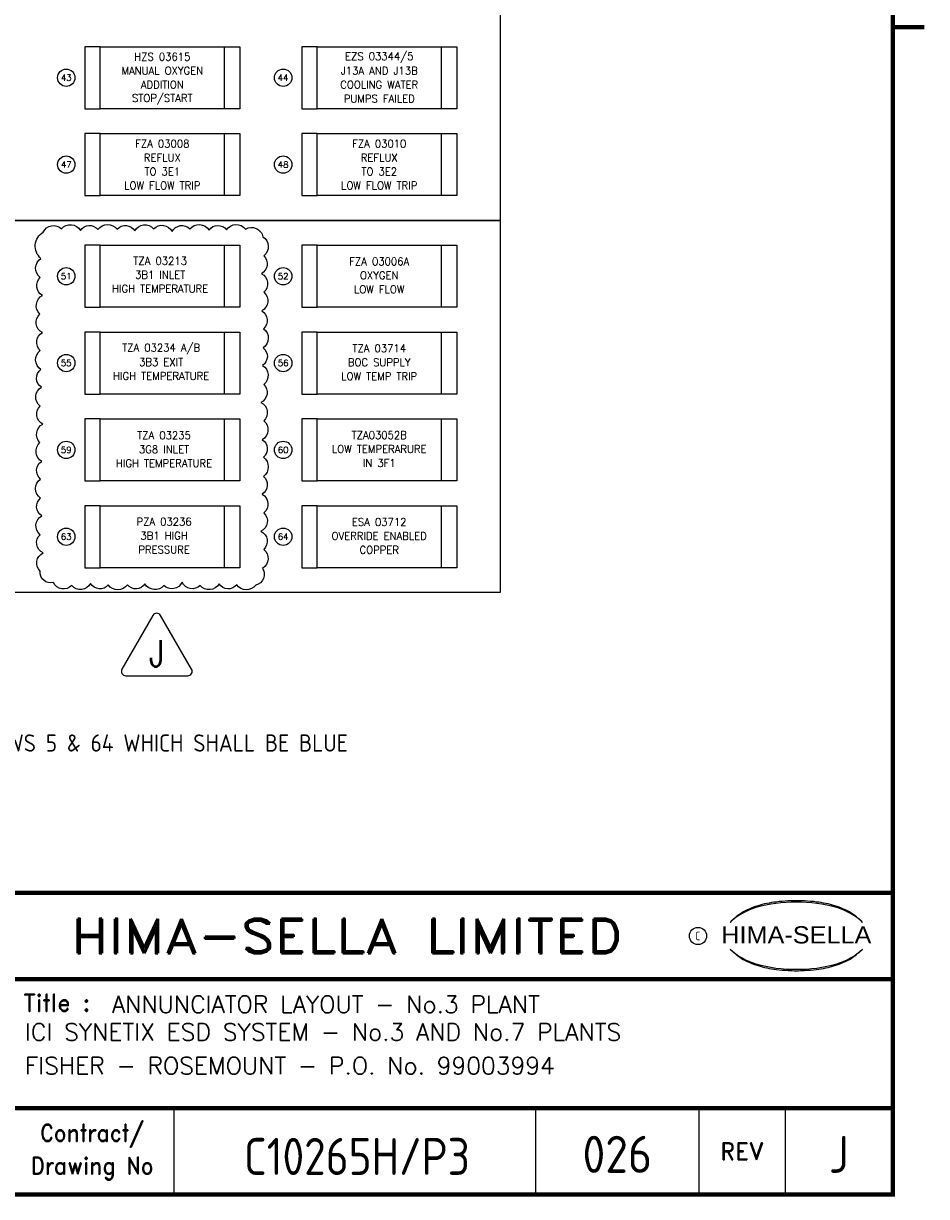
# Model space of a CAD drawing. Extents: x 142 to 4084, y 2 to 2754.
# Tile 3 of 5: x 3035 to 4084, y 2 to 1364. Entities that reach past the tile are written whole.
import ezdxf
from ezdxf.enums import TextEntityAlignment as Align

# ---------------------------------------------------------------- set-up
doc = ezdxf.new("R2010")
doc.units = 0
doc.header["$LTSCALE"] = 5
doc.header["$MEASUREMENT"] = 0
doc.layers.get('0').update_dxf_attribs({"color": 41, "linetype": 'CONTINUOUS'})
for name, color, linetype in [('00-DRG_FRAME', 12, 'CONTINUOUS'), ('01-DRAW', 7, 'CONTINUOUS'), ('02-TEXT', 2, 'CONTINUOUS'), ('03-DIM', 3, 'CONTINUOUS'), ('04-OUTLINE', 6, 'CONTINUOUS')]:
    doc.layers.add(name, color=color, linetype=linetype)
doc.styles.add('ARIAL', font='arial.ttf', dxfattribs={"height": 2.5})
doc.styles.add('ISO', font='iso.shx')
doc.styles.add('ROMAND', font='ROMAND')
doc.styles.add('ROMANS', font='romans.shx')

# ---------------------------------------------------------------- blocks, each defined once
blk = doc.blocks.new('TRI-J')
at = {"layer": '01-DRAW'}
blk.add_lwpolyline([(-0.26, 2.55), (-2.338, -1.05, 0.57735), (-2.078, -1.5), (2.078, -1.5, 0.57735), (2.338, -1.05), (0.26, 2.55, 0.57735)], format="xyb", close=True, dxfattribs=at)
at = {"layer": '02-TEXT', "color": 2, "style": 'ROMANS', "width": 0.8}
blk.add_text('J', height=1.8, dxfattribs=at).set_placement((0, 0), align=Align.MIDDLE)

msp = doc.modelspace()

# ---------------------------------------------------------------- linework, layer by layer
at = {"layer": '00-DRG_FRAME'}
for p, q in [((3210, 105), (3210, 5)), ((3630, 105), (3630, 5)), ((3820, 5), (3820, 105)), ((3920, 105), (3920, 5))]:
    msp.add_line(p, q, dxfattribs=at)
at = {"layer": '00-DRG_FRAME', "const_width": 5}
msp.add_lwpolyline([(145, 5), (4045, 5), (4045, 2715), (145, 2715)], close=True, dxfattribs=at)
for points in [[(4045, 1360), (4081.8, 1360)], [(4045, 355), (145, 355)], [(4045, 255), (3020, 255)], [(2650, 105), (4045, 105)]]:
    msp.add_lwpolyline(points, dxfattribs=at)
at = {"layer": '00-DRG_FRAME', "color": 3}
msp.add_circle((3818.79461451, 305), 10, dxfattribs=at)
for centre, radius, start, end in [((3930.99148851, 184.96485945), 159.36671337, 89.2698165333, 106.3911159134), ((3920.9777299, 235.15009305), 109.85912447, 96.0145819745, 107.3202667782), ((3932.93304037, 163.09919754), 182.81755791, 92.8916818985, 97.3733636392), ((3932.41907206, 188.6443861), 157.28087651, 89.7804853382, 93.1737902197), ((3935.05335102, 184.96485945), 159.36671337, 73.6088840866, 90.7301834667), ((3933.62576746, 188.6443861), 157.28087651, 86.8262097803, 90.2195146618), ((3933.11179916, 163.09919754), 182.81755791, 82.6266363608, 87.1083181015), ((3945.06710962, 235.15009305), 109.85912447, 72.6797332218, 83.9854180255), ((3906.04025799, 268.2771687), 72.4006086, 106.0531744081, 133.5023953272), ((3901.14935026, 281.00053478), 59.80424395, 122.2440461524, 131.6153874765), ((3897.52046972, 287.81882565), 52.10443277, 111.8205600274, 122.8668023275), ((3917.77240613, 246.9924328), 97.60061234, 107.5930557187, 113.9451517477), ((3948.27243339, 246.9924328), 97.60061234, 66.0548482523, 72.4069442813), ((3960.00458153, 268.2771687), 72.4006086, 46.4976046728, 73.9468255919), ((3968.52436981, 287.81882565), 52.10443277, 57.1331976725, 68.1794399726), ((3964.89548927, 281.00053478), 59.80424395, 48.3846125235, 57.7559538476), ((3908.7625018, 270.13532561), 72.99930144, 130.4190344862, 136.0570054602), ((3957.28233772, 270.13532561), 72.99930144, 43.9429945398, 49.5809655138), ((3908.7625018, 340.44984), 72.99930144, 223.9429945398, 229.5809655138), ((3906.04025799, 342.3079969), 72.4006086, 226.4976046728, 253.9468255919), ((3960.00458153, 342.3079969), 72.4006086, 286.0531744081, 313.5023953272), ((3957.28233772, 340.44984), 72.99930144, 310.4190344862, 316.0570054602), ((3901.14935026, 329.58463082), 59.80424395, 228.3846125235, 237.7559538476), ((3897.52046972, 322.76633996), 52.10443277, 237.1331976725, 248.1794399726), ((3917.77240613, 363.59273281), 97.60061234, 246.0548482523, 252.4069442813), ((3930.99148851, 425.62030616), 159.36671337, 253.6088840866, 270.7301834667), ((3935.05335102, 425.62030616), 159.36671337, 269.2698165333, 286.3911159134), ((3948.27243339, 363.59273281), 97.60061234, 287.5930557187, 293.9451517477), ((3968.52436981, 322.76633996), 52.10443277, 291.8205600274, 302.8668023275), ((3964.89548927, 329.58463082), 59.80424395, 302.2440461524, 311.6153874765), ((3920.9777299, 375.43507256), 109.85912447, 252.6797332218, 263.9854180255), ((3932.93304037, 447.48596807), 182.81755791, 262.6266363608, 267.1083181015), ((3932.41907206, 421.94077951), 157.28087651, 266.8262097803, 270.2195146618), ((3933.62576746, 421.94077951), 157.28087651, 269.7804853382, 273.1737902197), ((3933.11179916, 447.48596807), 182.81755791, 272.8916818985, 277.3733636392), ((3945.06710962, 375.43507256), 109.85912447, 276.0145819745, 287.3202667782)]:
    msp.add_arc(centre, radius, start, end, dxfattribs=at)
at = {"layer": '01-DRAW'}
msp.add_line((3965, 5), (3964, 5), dxfattribs=at)
for points in [[(2552.08, 1135.7), (2552.08, 1567.7), (3588.88, 1567.7), (3588.88, 1135.7)], [(3124.48, 1265.3), (3124.48, 1337.3), (3268.48, 1337.3), (3268.48, 1265.3)], [(3376.48, 1265.3), (3376.48, 1337.3), (3520.48, 1337.3), (3520.48, 1265.3)], [(3124.48, 1164.5), (3124.48, 1236.5), (3268.48, 1236.5), (3268.48, 1164.5)], [(3376.48, 1164.5), (3376.48, 1236.5), (3520.48, 1236.5), (3520.48, 1164.5)], [(2552.08, 703.7), (2552.08, 1135.7), (3588.88, 1135.7), (3588.88, 703.7)], [(3124.48, 1034.9), (3124.48, 1106.9), (3268.48, 1106.9), (3268.48, 1034.9)], [(3376.48, 1034.9), (3376.48, 1106.9), (3520.48, 1106.9), (3520.48, 1034.9)], [(3124.48, 934.1), (3124.48, 1006.1), (3268.48, 1006.1), (3268.48, 934.1)], [(3376.48, 934.1), (3376.48, 1006.1), (3520.48, 1006.1), (3520.48, 934.1)], [(3124.48, 833.3), (3124.48, 905.3), (3268.48, 905.3), (3268.48, 833.3)], [(3376.48, 833.3), (3376.48, 905.3), (3520.48, 905.3), (3520.48, 833.3)], [(3124.48, 732.5), (3124.48, 804.5), (3268.48, 804.5), (3268.48, 732.5)], [(3376.48, 732.5), (3376.48, 804.5), (3520.48, 804.5), (3520.48, 732.5)]]:
    msp.add_lwpolyline(points, close=True, dxfattribs=at)
msp.add_lwpolyline([(3058.23647513, 1122.04083412, -0.52056705), (3079.37470818, 1125.84325112, -0.52056705), (3101.35987478, 1124.01466493, -0.52056705), (3121.7716709, 1125.0421058, -0.52056705), (3143.98568514, 1125.34915377, -0.52056705), (3164.51946128, 1123.51070488, -0.52056705), (3186.32398755, 1125.92621773, -0.52056705), (3207.76311797, 1122.65912737, -0.52056705), (3228.61030362, 1125.69479502, -0.52056705), (3250.72558524, 1124.46636208, -0.52056705), (3271.08475503, 1124.67536319, -0.52056705), (3293.24658864, 1125.59428617, -0.52056705), (3313.30295201, 1116.70629133, -0.52056705), (3314.26853583, 1094.55059934, -0.52056705), (3311.57197396, 1073.80899243, -0.52056705), (3314.59973134, 1052.25392071, -0.52056705), (3311.93528425, 1030.5429594, -0.52056705), (3314.12107418, 1009.93506305, -0.52056705), (3313.54858275, 987.73724855, -0.52056705), (3312.87491855, 967.35678414, -0.52056705), (3314.44503997, 945.30901863, -0.52056705), (3310.97153116, 924.30479681, -0.52056705), (3314.54533246, 903.0307053, -0.52056705), (3312.46076198, 881.11761295, -0.52056705), (3313.84058578, 860.66147877, -0.52056705), (3313.8817738, 838.44105056, -0.52056705), (3312.39315979, 817.96855374, -0.52056705), (3314.55646176, 796.07969283, -0.52056705), (3311.05447022, 774.76523836, -0.52056705), (3314.42512578, 753.80005821, -0.52056705), (3312.93551009, 731.73483881, -0.52056705), (3305.13964211, 712.3488923, -0.52056705), (3282.9302792, 712.7505967, -0.52056705), (3262.53114222, 713.6521053, -0.52056705), (3240.52257735, 711.9153559, -0.52056705), (3219.43348716, 715.60113599, -0.52056705), (3198.24587666, 711.87960992, -0.52056705), (3176.28531164, 713.79971788, -0.52056705), (3155.85920464, 712.64652176, -0.52056705), (3133.64178182, 712.4341831, -0.52056705), (3113.13131968, 714.14823085, -0.52056705), (3091.29567627, 711.82223446, -0.52056705), (3069.89998056, 715.17355605, -0.52056705), (3054.47932419, 728.56717236, -0.52056705), (3058.01232125, 749.59459078, -0.52056705), (3054.3970552, 770.84488128, -0.52056705), (3056.43580584, 792.7716248, -0.52056705), (3055.11920576, 813.21883188, -0.52056705), (3055.03020951, 835.43882908, -0.52056705), (3056.58187602, 855.92139142, -0.52056705), (3054.37300777, 877.79577729, -0.52056705), (3057.83311219, 899.13328132, -0.52056705), (3054.52235342, 920.07634117, -0.52056705), (3055.96515502, 942.15126899, -0.52056705), (3055.46503154, 962.52115138, -0.52056705), (3054.7628633, 984.70747449, -0.52056705), (3057.1176288, 1005.35630515, -0.52056705), (3054.33262243, 1027.01813819, -0.52056705), (3057.24170588, 1048.62673211, -0.52056705), (3054.71250247, 1069.32122736, -0.52056705), (3055.54891891, 1091.49316486, -0.52056705)], format="xyb", close=True, dxfattribs=at)
at = {"layer": '02-TEXT'}
msp.add_line((3965, 5), (3964, 5), dxfattribs=at)
at = {"layer": '03-DIM'}
msp.add_line((3965, 5), (3964, 5), dxfattribs=at)
for points in [[(3124.48, 1337.3), (3106.48, 1337.3), (3106.48, 1265.3), (3124.48, 1265.3)], [(3268.48, 1337.3), (3286.48, 1337.3), (3286.48, 1265.3), (3268.48, 1265.3)], [(3376.48, 1337.3), (3358.48, 1337.3), (3358.48, 1265.3), (3376.48, 1265.3)], [(3520.48, 1337.3), (3538.48, 1337.3), (3538.48, 1265.3), (3520.48, 1265.3)], [(3124.48, 1236.5), (3106.48, 1236.5), (3106.48, 1164.5), (3124.48, 1164.5)], [(3268.48, 1236.5), (3286.48, 1236.5), (3286.48, 1164.5), (3268.48, 1164.5)], [(3376.48, 1236.5), (3358.48, 1236.5), (3358.48, 1164.5), (3376.48, 1164.5)], [(3520.48, 1236.5), (3538.48, 1236.5), (3538.48, 1164.5), (3520.48, 1164.5)], [(3124.48, 1106.9), (3106.48, 1106.9), (3106.48, 1034.9), (3124.48, 1034.9)], [(3268.48, 1106.9), (3286.48, 1106.9), (3286.48, 1034.9), (3268.48, 1034.9)], [(3376.48, 1106.9), (3358.48, 1106.9), (3358.48, 1034.9), (3376.48, 1034.9)], [(3520.48, 1106.9), (3538.48, 1106.9), (3538.48, 1034.9), (3520.48, 1034.9)], [(3124.48, 1006.1), (3106.48, 1006.1), (3106.48, 934.1), (3124.48, 934.1)], [(3268.48, 1006.1), (3286.48, 1006.1), (3286.48, 934.1), (3268.48, 934.1)], [(3376.48, 1006.1), (3358.48, 1006.1), (3358.48, 934.1), (3376.48, 934.1)], [(3520.48, 1006.1), (3538.48, 1006.1), (3538.48, 934.1), (3520.48, 934.1)], [(3124.48, 905.3), (3106.48, 905.3), (3106.48, 833.3), (3124.48, 833.3)], [(3268.48, 905.3), (3286.48, 905.3), (3286.48, 833.3), (3268.48, 833.3)], [(3376.48, 905.3), (3358.48, 905.3), (3358.48, 833.3), (3376.48, 833.3)], [(3520.48, 905.3), (3538.48, 905.3), (3538.48, 833.3), (3520.48, 833.3)], [(3124.48, 804.5), (3106.48, 804.5), (3106.48, 732.5), (3124.48, 732.5)], [(3268.48, 804.5), (3286.48, 804.5), (3286.48, 732.5), (3268.48, 732.5)], [(3376.48, 804.5), (3358.48, 804.5), (3358.48, 732.5), (3376.48, 732.5)], [(3520.48, 804.5), (3538.48, 804.5), (3538.48, 732.5), (3520.48, 732.5)]]:
    msp.add_lwpolyline(points, dxfattribs=at)
for centre in [(3084.88, 1301.3), (3336.88, 1301.3), (3084.88, 1200.5), (3336.88, 1200.5), (3084.88, 1070.9), (3336.88, 1070.9), (3084.88, 970.1), (3336.88, 970.1), (3084.88, 869.3), (3336.88, 869.3), (3084.88, 768.5), (3336.88, 768.5)]:
    msp.add_circle(centre, 10.08, dxfattribs=at)
at = {"layer": '04-OUTLINE'}
msp.add_line((3965, 5), (3964, 5), dxfattribs=at)

# ---------------------------------------------------------------- block references
at = {"layer": '01-DRAW', "xscale": 17.28572260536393, "yscale": 17.28572260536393, "zscale": 17.28572260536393}
msp.add_blockref('TRI-J', (3190.03915713, 632.94949825), dxfattribs=at)

# ---------------------------------------------------------------- texts
at = {"char_height": 20, "attachment_point": 1, "style": 'ROMANS'}
for s, insert, width in [('ANNUNCIATOR LAYOUT - No.3 PLANT', (3137.97447061, 235.58661188), 870.63), ('ICI SYNETIX ESD SYSTEM - No.3 AND No.7 PLANTS', (3037.02520047, 203.47285877), 976.25), ('FISHER - ROSEMOUNT - P.O. No. 99003994', (3037.02520047, 164.37972953), 884.41)]:
    msp.add_mtext(s, dxfattribs=dict(at, insert=insert, width=width))
at = {"style": 'ISO', "width": 0.95}
msp.add_attdef('C10265H/P3', text='', height=43, dxfattribs=at).set_placement((3422.61801752, 27.53598889), align=Align.CENTER)
at = {"style": 'ISO'}
for tag, text, p in [('026', '', (3725, 30)), ('J', '0', (3982.5, 30))]:
    msp.add_attdef(tag, text=text, height=43, dxfattribs=at).set_placement(p, align=Align.CENTER)
at = {"layer": '00-DRG_FRAME', "style": 'ROMAND', "width": 1.15}
msp.add_text('HIMA-SELLA LIMITED', height=40, dxfattribs=at).set_placement((3410.96489207, 305), align=Align.MIDDLE)
at = {"layer": '00-DRG_FRAME', "style": 'ARIAL', "width": 1.05}
msp.add_text('HIMA-SELLA', height=20, dxfattribs=at).set_placement((3933.02241976, 296.2925828), align=Align.CENTER)
at = {"layer": '00-DRG_FRAME', "color": 3, "style": 'ISO', "width": 0.9}
msp.add_text('C', height=10, dxfattribs=at).set_placement((3818.43578844, 300), align=Align.CENTER)
at = {"layer": '00-DRG_FRAME', "color": 4, "style": 'ROMAND'}
msp.add_text('Title :', height=20, dxfattribs=at).set_placement((3035, 217.5))
at = {"layer": '00-DRG_FRAME', "color": 4, "style": 'ROMAND', "width": 0.9}
for s, p in [('Contract/', (3115, 75)), ('Drawing No', (3115, 35))]:
    msp.add_text(s, height=20, dxfattribs=at).set_placement(p, align=Align.MIDDLE)
at = {"layer": '00-DRG_FRAME', "color": 4, "style": 'ROMAND'}
msp.add_text('REV', height=20, dxfattribs=at).set_placement((3870, 55), align=Align.MIDDLE)
at = {"layer": '02-TEXT', "style": 'ROMANS', "width": 0.95}
for s, p in [('HZS 03615', (3196.48, 1325.6)), ('EZS 03344/5', (3448.48, 1325.6)), ('MANUAL OXYGEN', (3196.48, 1309.4)), ('J13A AND J13B', (3448.48, 1309.4)), ('ADDITION', (3196.48, 1293.2)), ('COOLING WATER', (3448.48, 1293.2)), ('STOP/START', (3196.48, 1277)), ('PUMPS FAILED', (3448.48, 1277)), ('FZA 03008', (3196.48, 1224.8)), ('FZA 03010', (3448.48, 1224.8)), ('REFLUX', (3196.48, 1208.6)), ('REFLUX', (3448.48, 1208.6)), ('TO 3E1', (3196.48, 1192.4)), ('TO 3E2', (3448.48, 1192.4)), ('LOW FLOW TRIP', (3196.48, 1176.2)), ('LOW FLOW TRIP', (3448.48, 1176.2)), ('TZA 03213', (3193.97049521, 1088.7118113)), ('FZA 03006A', (3448.48, 1088)), ('3B1 INLET', (3193.97049521, 1072.5118113)), ('OXYGEN', (3448.48, 1071.8)), ('HIGH TEMPERATURE', (3193.97049521, 1056.3118113)), ('LOW FLOW', (3448.48, 1055.6)), ('TZA 03234 A/B', (3195.1489201, 987.35337384)), ('TZA 03714', (3448.48, 987.2)), ('3B3 EXIT', (3195.1489201, 971.15337384)), ('BOC SUPPLY', (3448.48, 971)), ('HIGH TEMPERATURE', (3195.1489201, 954.95337384)), ('LOW TEMP TRIP', (3448.48, 954.8)), ('TZA 03235', (3198.49460209, 886.20500758)), ('TZA03052B', (3448.48, 886.4)), ('3G8 INLET', (3198.49460209, 870.00500758)), ('LOW TEMPERARURE', (3448.48, 870.2)), ('HIGH TEMPERATURE', (3198.49460209, 853.80500758)), ('IN 3F1', (3448.48, 854)), ('PZA 03236', (3198.49460209, 785.90166162)), ('ESA 03712', (3448.48, 785.6)), ('3B1 HIGH', (3198.49460209, 769.70166162)), ('OVERRIDE ENABLED', (3448.48, 769.4)), ('PRESSURE', (3198.49460209, 753.50166162)), ('COPPER', (3448.48, 753.2))]:
    msp.add_text(s, height=9, dxfattribs=at).set_placement(p, align=Align.MIDDLE)
at = {"layer": '02-TEXT', "style": 'ISO'}
msp.add_text('ALL WINDOWS TO BE COLOURED RED WITH THE EXCEPTION OF WINDOWS 5 & 64 WHICH SHALL BE BLUE', height=20, dxfattribs=at).set_placement((2217, 529), align=Align.MIDDLE_LEFT)
at = {"layer": '03-DIM', "style": 'ROMANS'}
for s, p in [('43', (3084.88, 1301.3)), ('44', (3336.88, 1301.3)), ('47', (3084.88, 1200.5)), ('48', (3336.88, 1200.5)), ('51', (3084.88, 1070.9)), ('52', (3336.88, 1070.9)), ('55', (3084.88, 970.1)), ('56', (3336.88, 970.1)), ('59', (3084.88, 869.3)), ('60', (3336.88, 869.3)), ('63', (3084.88, 768.5)), ('64', (3336.88, 768.5))]:
    msp.add_text(s, height=7.2, dxfattribs=at).set_placement(p, align=Align.MIDDLE)

doc.saveas('drawing.dxf')
